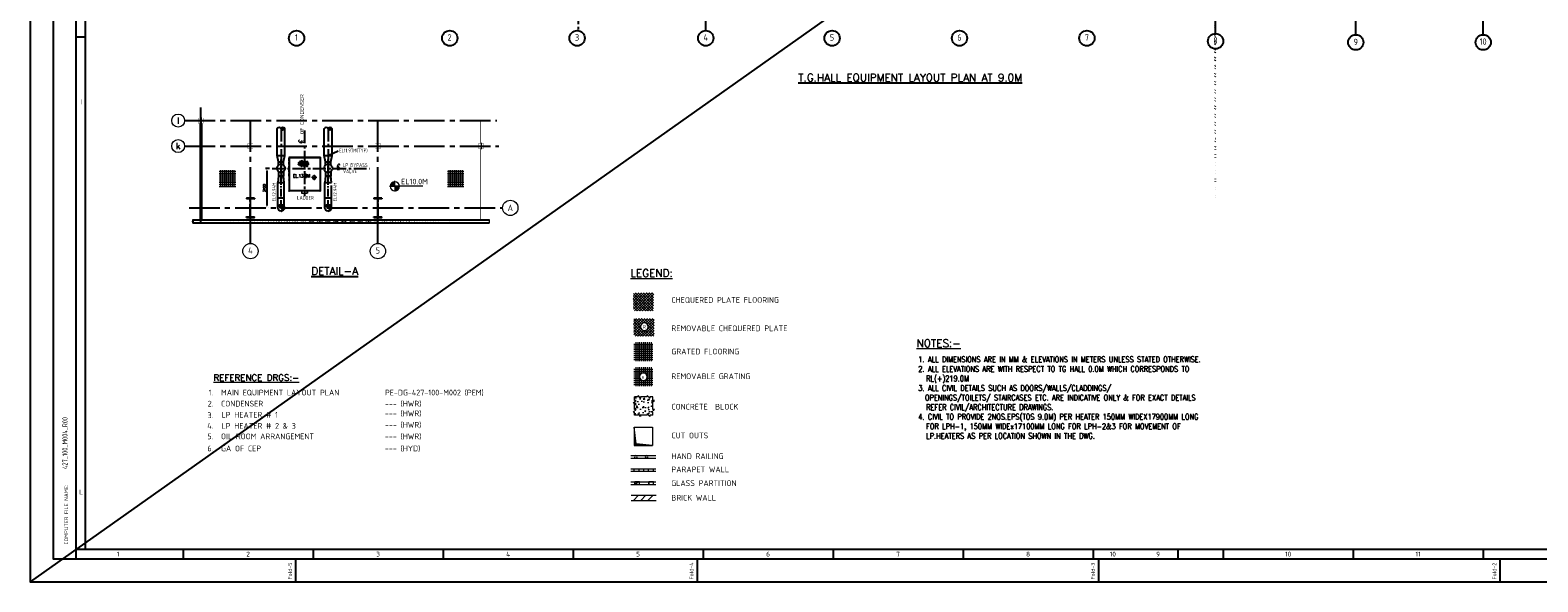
# Model space of a CAD drawing. Extents: x 18893 to 3351893, y -610358 to 406739.
# Tile 1 of 120: x 39024 to 157319, y 54937 to 98213. Entities that reach past the tile are written whole.
import ezdxf
from ezdxf.enums import TextEntityAlignment as Align

# ---------------------------------------------------------------- set-up
doc = ezdxf.new("R2010")
doc.units = 0
doc.header["$LTSCALE"] = 800
doc.header["$MEASUREMENT"] = 0
for name, pattern in [('CENTER', [2, 1.25, -0.25, 0.25, -0.25]), ('CENTER2', [1.125, 0.75, -0.125, 0.125, -0.125]), ('CONTINOUS', [0]), ('HIDDEN', [0.375, 0.25, -0.125]), ('PHANTOM', [2.5, 1.25, -0.25, 0.25, -0.25, 0.25, -0.25])]:
    doc.linetypes.add(name, pattern=pattern)
doc.layers.get('0').update_dxf_attribs({"linetype": 'CONTINUOUS'})
for name, color, linetype in [('0-7-COL', 2, 'CENTER'), ('Aux_col', 7, 'CONTINUOUS'), ('BLDG', 2, 'CONTINUOUS'), ('CEN', 2, 'CENTER'), ('CL', 2, 'CENTER2'), ('COL', 1, 'CENTER'), ('FORMAT', 7, 'CONTINUOUS'), ('GRID', 8, 'CENTER'), ('GT_5', 4, 'CONTINUOUS'), ('HATCH', 9, 'CONTINUOUS'), ('PIPE', 1, 'CONTINUOUS'), ('SECT_SYM', 7, 'CONTINUOUS'), ('WALL', 6, 'CONTINUOUS')]:
    doc.layers.add(name, color=color, linetype=linetype)
for name, color, linetype, lineweight in [('DIM', 4, 'CONTINUOUS', 13), ('EQP8', 251, 'HIDDEN', 9), ('M_BASE', 4, 'CONTINUOUS', 15), ('Opening', 30, 'CONTINUOUS', 15), ('T', 3, 'CONTINUOUS', 15), ('TEXT', 3, 'CONTINUOUS', 15)]:
    doc.layers.add(name, color=color, linetype=linetype, lineweight=lineweight)
doc.styles.add('ITALIC', font='italicc')
doc.styles.add('R', font='ROMANC')
doc.styles.add('ROMANC', font='romanc')
doc.styles.add('ROMANS', font='ISO9.shx', dxfattribs={"width": 0.8})
doc.styles.add('S3', font='ROMANS1.SHX', dxfattribs={"width": 0.8})
doc.styles.get("Standard").update_dxf_attribs({"font": 'ISO9'})
doc.dimstyles.new('D100', dxfattribs={"dimscale": 100, "dimtxt": 2, "dimasz": 2, "dimexe": 1, "dimexo": 2, "dimgap": 1, "dimtad": 1, "dimdec": 0, "dimzin": 0, "dimdsep": 46, "dimtxsty": 'S3', "dimcen": 2, "dimdle": 1, "dimclrd": 9, "dimclre": 9, "dimclrt": 2, "dimadec": 0, "dimazin": 0, "dimtfac": 1, "dimtdec": 0, "dimtix": 1, "dimtmove": 2, "dimatfit": 3, "dimfxl": 0, "dimtolj": 1, "dimtzin": 0, "dimarcsym": 0})
pattern_1 = [(45, (46151.93, 5752.2), (-318.198, 318.198), []), (45, (46364.06, 5752.2), (-318.198, 318.198), [])]
pattern_2 = [(45, (46151.93, 5752.2), (-318.198, 318.198), []), (45, (46364.06, 5752.2), (-318.198, 318.198), [])]

# ---------------------------------------------------------------- blocks, each defined once
blk = doc.blocks.new('A$C1C927E47')
at = {"layer": 'COL'}
h = blk.add_hatch(dxfattribs=at)
h.set_pattern_fill('ANSI31', color=256, scale=100, style=0)
h.paths.add_polyline_path([(16, 0), (0, 0), (0, -710), (16, -710)])
h.paths.add_polyline_path([(16, 710), (0, 710), (0, 0), (16, 0)])
h.paths.add_polyline_path([(0, 710), (-16, 710), (-16, 0), (0, 0)])
h.paths.add_polyline_path([(0, 0), (-16, 0), (-16, -710), (0, -710)])
h.paths.add_polyline_path([(-310, -710), (-310, -760), (0, -760), (0, -710)])
h.paths.add_polyline_path([(310, -760), (310, -710), (0, -710), (0, -760)])
h.paths.add_polyline_path([(310, 710), (310, 760), (0, 760), (0, 710)])
h.paths.add_polyline_path([(-310, 760), (-310, 710), (0, 710), (0, 760)])
for p, q in [((310, 760), (-310, 760)), ((-310, 760), (-310, 710)), ((310, 710), (-310, 710)), ((-16, -710), (-16, 710)), ((16, -710), (16, 710)), ((310, 760), (310, 710)), ((-310, -710), (310, -710)), ((-310, -760), (-310, -710)), ((-310, -760), (310, -760)), ((310, -760), (310, -710))]:
    blk.add_line(p, q, dxfattribs=at)
at = {"layer": 'COL', "color": 2}
for p, q in [((44, 0), (-44, 0)), ((0, -792), (0, 792))]:
    blk.add_line(p, q, dxfattribs=at)
blk = doc.blocks.new('*D101')
at = {"layer": 'T', "color": 9, "linetype": 'Continuous', "lineweight": -2}
for p, q in [((57816, 87371), (57500, 87371)), ((57600, 87171), (57600, 84471)), ((57705, 84271), (57700, 84271))]:
    blk.add_line(p, q, dxfattribs=at)
at = {"layer": 'T', "color": 9, "linetype": 'Continuous'}
for points in [[(57567, 87171), (57634, 87171), (57600, 87371)], [(57567, 84471), (57634, 84471), (57600, 84271)]]:
    blk.add_solid(points, dxfattribs=at)
at = {"layer": 'T', "color": 2, "linetype": 'Continuous', "insert": (57400, 85821), "char_height": 200, "attachment_point": 5, "rotation": 90, "style": 'S3'}
blk.add_mtext('\\A1;3100', dxfattribs=at)
blk = doc.blocks.new('DIAHATCH')
h = blk.add_hatch()
h.set_pattern_fill('ANSI31', color=9, scale=0.4, angle=180, style=0)
h.set_pattern_definition([(225, (-22774.755, -47888.751615), (0.03535533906, -0.03535533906), [])])
h.paths.add_polyline_path([(0, 0.5), (0, 0, -1), (0, -0.5, 0.414214), (0.5, 0, 0.414214)])
h.paths.add_polyline_path([(0, 0.5, 1), (0, 0)])
blk.add_circle((0, 0), 0.5)
for centre, start, end in [((0, 0.25), 90, 270), ((0, -0.25), 270, 90)]:
    blk.add_arc(centre, 0.25, start, end)
blk = doc.blocks.new('A$C46F14D0A')
for p, q in [((-250, 0), (250, 0)), ((0, 250), (0, -250))]:
    blk.add_line(p, q)
at = {"const_width": 20, "flags": 128}
blk.add_lwpolyline([(-200, -200), (200, -200), (200, 200), (-200, 200)], close=True, dxfattribs=at)
blk = doc.blocks.new('A$C5C0C65E7')
for p, q in [((-125, 0), (125, 0)), ((0, 125), (0, -125))]:
    blk.add_line(p, q)
at = {"const_width": 10, "flags": 128}
blk.add_lwpolyline([(-100, -100), (100, -100), (100, 100), (-100, 100)], close=True, dxfattribs=at)
blk = doc.blocks.new('RBAR')
at = {"color": 0, "linetype": 'ByBlock'}
for p, q in [((-0.6, 0.1), (0.6, 0.1)), ((-0.5, 0.3), (0.5, 0.3)), ((-0.4, 0.5), (0.4, 0.5)), ((-0.6, -0.1), (0.6, -0.1)), ((-0.5, -0.3), (0.5, -0.3)), ((-0.4, -0.5), (0.4, -0.5))]:
    blk.add_line(p, q, dxfattribs=at)
blk.add_circle((0, 0), 0.625, dxfattribs=at)
blk = doc.blocks.new('LEV01')
at = {"color": 0, "linetype": 'ByBlock'}
for p, q in [((-2, 0), (2, 0)), ((0, 2), (0, -2))]:
    blk.add_line(p, q, dxfattribs=at)
at = {"color": 0, "linetype": 'ByBlock', "const_width": 1.5}
for points in [[(0, 0.75, 0.4142136), (-0.75, 0, 1)], [(0, -0.75, 0.4142136), (0.75, 0, 1)]]:
    blk.add_lwpolyline(points, format="xyb", dxfattribs=at)
at = {"color": 0, "linetype": 'ByBlock'}
blk.add_circle((0, 0), 1.5, dxfattribs=at)
at = {"layer": 'SECT_SYM', "color": 0, "style": 'S3', "width": 0.8}
blk.add_attdef('LEV_PL', (2.5, 0), '', height=2.5, dxfattribs=at)
blk = doc.blocks.new('CHQD')
at = {"color": 0}
for p, q in [((-7.9, -0.1), (0.4, 4.7)), ((-7.4, -2.4), (4.7, 4.6)), ((-7.3, 2.1), (4, -4.4)), ((-6.3, 3.4), (-4.6, 4.4)), ((-5.9, -4.1), (6.9, 3.3)), ((-5.8, 3.8), (6.5, -3.3)), ((-2.7, 4.7), (8.9, -2.1)), ((-2.4, -4.7), (8.3, 1.5)), ((1.6, 4.8), (8.7, 0.7)), ((-7.9, -0.1), (-0.2, -4.6)), ((-6.7, -3.4), (-4.4, -4.8)), ((2.5, -4.5), (9, -0.7))]:
    blk.add_line(p, q, dxfattribs=at)
blk = doc.blocks.new('PIPECUT')
h = blk.add_hatch()
h.set_pattern_fill('ANSI31', color=9, scale=0.2, angle=180, style=0)
h.set_pattern_definition([(225, (-34534.742475, -48482.33709), (0.01767766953, -0.01767766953), [])])
h.paths.add_polyline_path([(0, 0, -0.552818), (0.43, 0, -0.552129), (0, 0, 0.585634), (0.5, 0, 0.553556)])
for centre, radius, start, end in [((-0.25, -0.16), 0.295, 32.0662, 147.9338), ((0.25, -0.16), 0.295, 32.0661, 147.9339), ((0.22, -0.14), 0.255, 32.1308, 147.8692), ((0.22, 0.14), 0.255, 212.1912, 327.8088), ((0.25, 0.14), 0.287, 209.2906, 330.7094)]:
    blk.add_arc(centre, radius, start, end)
blk = doc.blocks.new('*X33')
at = {"color": 0}
for p, q in [((36080, 29200), (36330, 29200)), ((36081, 29225), (36330, 29225)), ((36085, 29250), (36330, 29250)), ((36092, 29275), (36330, 29275)), ((36102, 29300), (36330, 29300)), ((36115, 29325), (36330, 29325)), ((36132, 29350), (36330, 29350)), ((36154, 29375), (36330, 29375)), ((36183, 29400), (36330, 29400)), ((36226, 29425), (36330, 29425))]:
    blk.add_line(p, q, dxfattribs=at)
blk = doc.blocks.new('LL')
for p, q in [((-1136, 0), (-711, 0)), ((-711, 0), (-711, 423)), ((1493, 0), (-711, 0)), ((-711, 0), (-711, -418))]:
    blk.add_line(p, q)
for start, end in [(90, 180), (180, 270), (0, 90), (270, 0)]:
    blk.add_arc((-711, 0), 360, start, end)
at = {"xscale": 1.440000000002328, "yscale": 1.440000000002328, "zscale": 1.440000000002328}
blk.add_blockref('*X33', (-53026, -42044), dxfattribs=at)
at = {"xscale": 1.440000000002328, "yscale": 1.440000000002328, "zscale": 1.440000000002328, "rotation": 180}
blk.add_blockref('*X33', (51604, 42044), dxfattribs=at)
blk = doc.blocks.new('A$C731D3036')
for p, q in [((-2590.2, 26.7), (-2590.2, 1843.2)), ((-2579.1, 37.8), (-2579.1, 1816.5)), ((-2590.2, 633.7), (-2579.1, 633.7)), ((-2590.2, 37.8), (-251.2, 37.8)), ((-2465.7, 37.8), (-2465.7, 26.7)), ((-2314.5, 37.8), (-2314.5, 26.7)), ((-2163.3, 37.8), (-2163.3, 26.7)), ((-2012.2, 37.8), (-2012.2, 26.7)), ((-1861, 37.8), (-1861, 26.7)), ((-1709.8, 37.8), (-1709.8, 26.7)), ((-1558.6, 37.8), (-1558.6, 26.7)), ((-1407.4, 37.8), (-1407.4, 26.7)), ((-1308.9, 37.8), (-1308.9, 26.7)), ((-1256.2, 37.8), (-1256.2, 26.7)), ((-1105, 37.8), (-1105, 26.7)), ((-953.8, 37.8), (-953.8, 26.7)), ((-2334.5, 0), (-2334.5, 26.7)), ((-1867.6, 0), (-1867.6, 26.7)), ((-1400.7, 0), (-1400.7, 26.7)), ((-933.8, 0), (-933.8, 26.7))]:
    blk.add_line(p, q)
for points in [[(0, 1869.9), (-2643.6, 1869.9), (-2643.6, 0), (0, 0)], [(-26.7, 1843.2), (-2616.9, 1843.2), (-2616.9, 26.7), (-26.7, 26.7)]]:
    blk.add_lwpolyline(points, close=True)
for s, p in [('I', (-2584.3, 558.1)), ('L', (-2584.3, 104.5)), ('1', (-2541.3, 32.2)), ('2', (-2390.1, 32.2)), ('3', (-2238.9, 32.2)), ('4', (-2087.7, 32.2)), ('5', (-1936.6, 32.2)), ('6', (-1785.4, 32.2)), ('7', (-1634.2, 32.2)), ('8', (-1483, 32.2)), ('10', (-1384.5, 32.2)), ('9', (-1331.8, 32.2)), ('10', (-1180.6, 32.2)), ('11', (-1029.4, 32.2))]:
    blk.add_text(s, height=5.56).set_placement(p, align=Align.MIDDLE)
for s, height, p in [('COMPUTER FILE NAME:', 4.447, (-2599.4, 43.3)), ('Fold-5', 4.45, (-2339.2, 2.7)), ('Fold-4', 4.45, (-1872.3, 2.7)), ('Fold-3', 4.45, (-1405.4, 2.7)), ('Fold-2', 4.45, (-938.5, 2.7))]:
    blk.add_text(s, height=height, rotation=90).set_placement(p)

msp = doc.modelspace()

# ---------------------------------------------------------------- hatches: boundary and pattern name
at = {"layer": 'HATCH'}
h = msp.add_hatch(dxfattribs=at)
h.set_pattern_fill('ANSI32', color=256, scale=1200, style=0)
h.set_pattern_definition(pattern_1)
edge = h.paths.add_edge_path()
edge.add_line((131916.71, 108973.93), (131916.71, 112573.93))
edge.add_line((132031.71, 84763.85), (132031.71, 155069.09))
edge.add_line((132146.71, 108973.93), (132146.71, 112573.93))
h = msp.add_hatch(dxfattribs=at)
h.set_pattern_fill('ANSI32', color=256, scale=1200, style=0)
h.set_pattern_definition(pattern_1)
edge = h.paths.add_edge_path()
edge.add_line((131916.71, 112973.93), (131916.71, 118072.81))
edge.add_line((132031.71, 84763.85), (132031.71, 155069.09))
edge.add_line((132146.71, 112973.93), (132146.71, 118072.81))
h = msp.add_hatch(dxfattribs=at)
h.set_pattern_fill('ANSI32', color=256, scale=1200, style=0)
h.set_pattern_definition(pattern_2)
edge = h.paths.add_edge_path()
edge.add_line((131916.71, 113073.93), (131916.71, 117973.93))
edge.add_line((132031.71, 97941.66), (132031.71, 105455.42))
edge.add_line((132146.71, 113073.93), (132146.71, 117973.93))
h = msp.add_hatch(dxfattribs=at)
h.set_pattern_fill('ANSI32', color=256, scale=1200, style=0)
h.set_pattern_definition(pattern_2)
edge = h.paths.add_edge_path()
edge.add_line((131916.71, 109073.93), (131916.71, 111073.93))
edge.add_line((132031.71, 97941.66), (132031.71, 105455.42))
edge.add_line((132146.71, 109073.93), (132146.71, 111073.93))
h = msp.add_hatch(dxfattribs=at)
h.set_pattern_fill('ANSI32', color=256, scale=1200, style=0)
h.set_pattern_definition([(45, (-102022.8, 45555.87), (-318.198, 318.198), []), (45, (-101810.65, 45555.87), (-318.198, 318.198), [])])
edge = h.paths.add_edge_path()
edge.add_line((51791.33, 83101.04), (75043.23, 83101.04))
edge.add_line((51791.33, 83331.04), (75043.23, 83331.04))
at = {"layer": 'Opening'}
h = msp.add_hatch(dxfattribs=at)
h.set_pattern_fill('ANSI37', color=5, scale=1200, angle=45, style=0)
h.set_pattern_definition([(90, (-7212.48, -9893.65), (-150, 3e-14), []), (180, (-7212.48, -9893.65), (-3e-14, -150), [])])
h.paths.add_polyline_path([(55152.71, 87226.02), (53856.28, 87226.02), (53856.28, 85893.15), (55152.71, 85893.15)])
h = msp.add_hatch(dxfattribs=at)
h.set_pattern_fill('ANSI37', color=5, scale=1200, angle=45, style=0)
h.set_pattern_definition([(90, (10687.63, -9893.65), (-150, 3e-14), []), (180, (10687.63, -9893.65), (-3e-14, -150), [])])
h.paths.add_polyline_path([(73052.83, 87226.02), (71756.4, 87226.02), (71756.4, 85893.15), (73052.83, 85893.15)])
at = {"layer": 'TEXT'}
h = msp.add_hatch(dxfattribs=at)
h.set_pattern_fill('AR-CONC', color=256, scale=125, style=0)
h.set_pattern_definition([(50, (-543844.96, -238795.7), (896.5752, -78.4402), [93.75, -1031.25]), (355, (-543845, -238795.7), (-173.4392, 940.2402), [75, -825]), (100.4514, (-543770.2, -238802.2), (723.1367, 861.7994), [79.6752, -876.4276]), (46.1842, (-543845, -238545.7), (1334.0513, -206.8988), [140.625, -1546.875]), (96.6356, (-543733.8, -238562.9), (1168.3284, 1217.6473), [119.5129, -1314.6412]), (351.1842, (-543845, -238545.7), (1168.3274, 1217.6483), [112.5, -1237.5]), (21, (-543719.96, -238608.2), (746.1338, -503.2736), [93.75, -1031.25]), (326, (-543720, -238608.2), (304.1442, 906.4376), [75, -825]), (71.4514, (-543657.8, -238650.1), (1050.2783, 403.1631), [79.6752, -876.4276]), (37.5, (-543844.96, -238795.68), (15.19982, 416.11732), [0, -815, 0, -837.5, 0, -828.125]), (7.5, (-543844.96, -238795.68), (328.83692, 493.01464), [0, -477.5, 0, -796.25, 0, -315.625]), (327.5, (-544123.7, -238795.68), (667.27805, -28.19359), [0, -312.5, 0, -975, 0, -1293.75]), (317.5, (-544248.7, -238795.7), (728.9827, 125.13123), [0, -406.25, 0, -647.5, 0, -918.75])])
h.paths.add_polyline_path([(87160.54, 68020.43), (86921.66, 68020.43), (86921.66, 67905.76), (86730.55, 68135.09), (86730.55, 68020.43), (86445.19, 68020.43), (86445.19, 68259.31), (86330.53, 68259.31), (86559.86, 68450.42), (86445.19, 68450.42), (86445.19, 68735.78), (86445.19, 68974.67), (86330.53, 68974.67), (86559.86, 69165.77), (86445.19, 69165.77), (86445.19, 69451.13), (86730.55, 69451.13), (86730.55, 69565.8), (86921.66, 69336.47), (86921.66, 69451.13), (87160.54, 69451.13), (87445.9, 69451.13), (87445.9, 69565.8), (87637.01, 69336.47), (87637.01, 69451.13), (87885.19, 69451.13), (87885.19, 69165.77), (87999.86, 69165.77), (87770.53, 68974.67), (87885.19, 68974.67), (87885.19, 68735.78), (87885.19, 68450.42), (87999.86, 68450.42), (87770.53, 68259.31), (87885.19, 68259.31), (87885.19, 68020.43), (87637.01, 68020.43), (87637.01, 67905.76), (87445.9, 68135.09), (87445.9, 68020.43)])

# ---------------------------------------------------------------- linework, layer by layer
at = {"layer": '0-7-COL', "linetype": 'Continuous'}
for centre in [(59926.22, 97581.66), (71941.69, 97581.86), (81941.69, 97581.86), (92031.71, 97581.86), (101941.69, 97581.66), (111941.69, 97581.73), (121941.69, 97581.73), (132031.71, 97341.66), (143035.24, 97257.46), (153029.24, 97257.46)]:
    msp.add_circle(centre, 600, dxfattribs=at)
at = {"layer": 'CEN'}
for p, q in [((58708.65, 90486.07), (58708.65, 86538.29)), ((62408.65, 90486.07), (62408.65, 86538.29)), ((62408.65, 88263.56), (62408.65, 86538.29))]:
    msp.add_line(p, q, dxfattribs=at)
at = {"layer": 'CEN', "linetype": 'CENTER'}
for p, q in [((60558.65, 90341.69), (60558.65, 85198.45)), ((58016.28, 87371.04), (65654.97, 87371.04))]:
    msp.add_line(p, q, dxfattribs=at)
at = {"layer": 'CL'}
for p, q in [((58708.65, 84271.04), (58708.65, 88061.46)), ((62408.65, 84271.04), (62408.65, 88061.46))]:
    msp.add_line(p, q, dxfattribs=at)
at = {"layer": 'DIM', "color": 1}
msp.add_line((60370.65, 85434.12), (60746.64, 85434.3), dxfattribs=at)
for points in [[(60370.65, 85571.04), (60320.65, 85571.04), (60320.65, 85421.04), (60370.65, 85421.04)], [(60746.64, 85571.04), (60796.64, 85571.04), (60796.64, 85421.04), (60746.64, 85421.04)]]:
    msp.add_lwpolyline(points, close=True, dxfattribs=at)
at = {"layer": 'DIM', "flags": 128}
msp.add_lwpolyline([(75043.23, 83358.29), (75043.23, 83239.61), (75071.71, 83239.61), (75014.75, 83192.14), (75043.23, 83192.14), (75043.23, 83073.46)], dxfattribs=at)
at = {"layer": 'DIM'}
for centre, radius in [((50636.69, 91121.04), 508.61), ((50636.69, 89121.04), 508.61), ((56311.44, 80877.65), 600), ((66311.44, 80877.65), 600)]:
    msp.add_circle(centre, radius, dxfattribs=at)
at = {"layer": 'EQP8'}
for p, q in [((59308.65, 86771.04), (59308.65, 88221.04)), ((59370.94, 86771.04), (59370.94, 88221.04)), ((61808.65, 86771.04), (61808.65, 88221.04))]:
    msp.add_line(p, q, dxfattribs=at)
at = {"layer": 'GRID', "linetype": 'CENTER2', "ltscale": 4}
for p, q in [((132031.71, 97857.44), (132031.71, 170872.9)), ((143031.71, 97857.44), (143031.71, 170872.9)), ((153031.71, 97857.44), (153031.71, 170872.9)), ((51145.3, 91121.04), (75627.36, 91121.04)), ((52408.65, 83038.96), (52408.65, 92137.92)), ((56308.65, 81477.59), (56308.65, 91121.04)), ((66308.65, 81477.59), (66308.65, 91121.04)), ((51145.3, 89121.04), (75791, 89121.04)), ((51503.76, 84271.04), (76097.1, 84271.04))]:
    msp.add_line(p, q, dxfattribs=at)
at = {"layer": 'GRID'}
for p, q in [((132031.71, 98060.72), (132031.71, 165072.4)), ((92031.71, 98181.86), (92031.71, 142862.8)), ((82031.71, 141273.93), (82031.71, 98175.07))]:
    msp.add_line(p, q, dxfattribs=at)
at = {"layer": 'GT_5'}
msp.add_line((217374.11, 181087.17), (39024.11, 54937.17), dxfattribs=at)
at = {"layer": 'M_BASE'}
for p, q in [((61808.65, 88246.04), (59308.65, 88246.04)), ((59308.65, 88246.04), (59308.65, 85571.04)), ((61808.65, 88174.2), (59308.65, 88174.2)), ((59370.94, 88246.04), (59370.94, 85571.04)), ((61746.36, 88246.04), (61746.36, 85571.04)), ((61808.65, 88246.04), (61808.65, 85571.04)), ((61808.65, 85642.88), (59308.65, 85642.88)), ((61808.65, 85571.04), (59308.65, 85571.04))]:
    msp.add_line(p, q, dxfattribs=at)
at = {"layer": 'PIPE'}
for p, q in [((58403.65, 88371.04), (58403.65, 90487.19)), ((59013.65, 88371.04), (59013.65, 90487.19)), ((62103.65, 88371.04), (62103.65, 90487.19)), ((62713.65, 88371.04), (62713.65, 90487.19)), ((58508.65, 87871.04), (58908.65, 87871.04)), ((58508.65, 87627.21), (58508.65, 87871.04)), ((58908.65, 87627.21), (58908.65, 87871.04)), ((62208.65, 87871.04), (62608.65, 87871.04)), ((62208.65, 87627.21), (62208.65, 87871.04)), ((62608.65, 87627.21), (62608.65, 87871.04)), ((58508.65, 86771.04), (58454.65, 86263.04)), ((58508.65, 87114.87), (58508.65, 86771.04)), ((58908.65, 86771.04), (58508.65, 86771.04)), ((58908.65, 87114.87), (58908.65, 86771.04)), ((58962.65, 86263.04), (58908.65, 86771.04)), ((62208.65, 86771.04), (62154.65, 86263.04)), ((62208.65, 87114.87), (62208.65, 86771.04)), ((62608.65, 86771.04), (62208.65, 86771.04)), ((62608.65, 87114.87), (62608.65, 86771.04)), ((62662.65, 86263.04), (62608.65, 86771.04)), ((58454.65, 86263.04), (58962.65, 86263.04)), ((62154.65, 86263.04), (62662.65, 86263.04))]:
    msp.add_line(p, q, dxfattribs=at)
at = {"layer": 'PIPE', "linetype": 'PHANTOM'}
for p, q in [((58403.65, 88371.04), (59013.65, 88371.04)), ((58508.65, 87871.04), (58403.65, 88371.04)), ((58908.65, 87871.04), (59013.65, 88371.04)), ((62103.65, 88371.04), (62713.65, 88371.04)), ((62208.65, 87871.04), (62103.65, 88371.04)), ((62608.65, 87871.04), (62713.65, 88371.04))]:
    msp.add_line(p, q, dxfattribs=at)
at = {"layer": 'PIPE', "linetype": 'Continuous'}
for p, q in [((58454.65, 84271.04), (58454.65, 86263.04)), ((58962.65, 84271.04), (58962.65, 86263.04)), ((62154.65, 84271.04), (62154.65, 86263.04)), ((62662.65, 84271.04), (62662.65, 86029.04)), ((62662.65, 84271.04), (62662.65, 85259.69)), ((58962.65, 85033.04), (58454.65, 85033.04)), ((62154.65, 84271.04), (62154.65, 85033.04)), ((62662.65, 85033.04), (62154.65, 85033.04))]:
    msp.add_line(p, q, dxfattribs=at)
at = {"layer": 'PIPE'}
for centre in [(58708.65, 87371.04), (62408.65, 87371.04)]:
    msp.add_circle(centre, 325, dxfattribs=at)
at = {"layer": 'TEXT', "flags": 128}
for points in [[(86332.78, 77149.6), (86778.28, 77596)], [(86332.78, 77149.6), (87292.78, 76200.25)], [(86350.78, 77379.85), (86566.78, 77596)], [(86350.78, 76955.5), (86991.28, 77596)], [(86350.78, 76743.4), (87202.78, 77596)], [(86350.78, 76531.3), (87415.78, 77596)], [(86350.78, 76319.2), (87627.28, 77596)], [(86350.78, 77555.65), (87706.78, 76200.25)], [(86350.78, 77343.55), (87499.78, 76195)], [(86350.78, 76919.2), (87079.78, 76200.25)], [(86443.78, 76200.25), (87838.78, 77596)], [(86521.78, 77596), (87918.28, 76200.25)], [(86655.28, 76200.25), (87939.28, 77483.35)], [(86734.78, 77596), (87939.28, 76391.5)], [(86862.28, 76195), (87939.28, 77271.25)], [(86946.28, 77596), (87939.28, 76603.6)], [(87079.78, 76200.25), (87939.28, 77059.15)], [(87129.28, 76898.05), (87141.28, 76910.05), (87153.28, 76898.05), (87141.28, 76886.05), (87129.28, 76898.05)], [(87129.28, 76898.05), (87141.28, 76910.05), (87153.28, 76898.05), (87141.28, 76886.05), (87129.28, 76898.05)], [(87159.28, 77596), (87939.28, 76815.7)], [(87370.78, 77596), (87939.28, 77027.8)], [(87582.28, 77596), (87939.28, 77240.05)], [(87795.28, 77596), (87939.28, 77452.15)], [(86350.78, 76707.1), (86862.28, 76195)], [(86350.78, 76495), (86655.28, 76200.25)], [(87292.78, 76200.25), (87939.28, 76846.9)], [(87499.78, 76195), (87939.28, 76634.8)], [(87706.78, 76200.25), (87939.28, 76422.7)], [(86369.78, 75155.82), (86815.28, 75602.22)], [(86369.78, 75155.82), (87319.28, 74206.47)], [(86387.78, 75386.07), (86603.78, 75602.22)], [(86387.78, 74961.87), (87028.28, 75602.22)], [(86387.78, 74749.62), (87239.78, 75602.22)], [(86387.78, 74537.52), (87452.78, 75602.22)], [(86387.78, 75561.87), (86927.78, 75021.27)], [(86387.78, 75349.77), (87536.78, 74201.22)], [(86387.78, 74925.57), (87106.28, 74206.47)], [(86387.78, 74325.42), (86927.78, 74866.02)], [(86387.78, 74713.32), (86899.28, 74201.22)], [(86474.78, 75261.87), (87536.78, 74201.22)], [(86480.78, 74206.47), (87005.78, 74731.47)], [(86558.78, 75602.22), (87005.78, 75155.82)], [(86692.28, 74206.47), (87140.78, 74653.92)], [(86771.78, 75602.22), (87140.78, 75233.37)], [(86899.28, 74201.22), (87976.28, 75277.47)], [(86983.28, 75602.22), (87976.28, 74609.82)], [(87106.28, 74206.47), (87976.28, 75065.37)], [(87196.28, 75602.22), (87976.28, 74821.92)], [(87295.28, 75233.37), (87664.28, 75602.22)], [(87295.28, 74653.92), (87743.78, 74206.47)], [(87319.28, 74206.47), (87976.28, 74853.12)], [(87407.78, 75602.22), (87976.28, 75034.17)], [(87430.28, 75155.82), (87877.28, 75602.22)], [(87430.28, 74731.47), (87955.28, 74206.47)], [(87508.28, 75021.27), (87976.28, 75489.57)], [(87508.28, 74866.02), (87976.28, 74397.72)], [(87536.78, 74201.22), (87976.28, 74641.02)], [(87620.78, 75602.22), (87976.28, 75246.27)], [(87832.28, 75602.22), (87976.28, 75458.37)], [(86387.78, 74501.22), (86692.28, 74206.47)], [(86391.28, 73590.66), (87891.28, 73590.66)], [(86391.28, 73440.66), (87891.28, 73440.66)], [(86541.28, 73740.66), (86541.28, 72240.66)], [(86691.28, 73740.66), (86691.28, 72240.66)], [(86841.28, 73740.66), (86841.28, 72240.66)], [(86841.28, 73740.66), (86841.28, 72240.66)], [(86991.28, 73740.66), (86991.28, 72240.66)], [(87141.28, 73740.66), (87141.28, 72240.66)], [(87141.28, 73740.66), (87141.28, 72240.66)], [(87291.28, 73740.66), (87291.28, 72240.66)], [(87291.28, 73740.66), (87291.28, 72240.66)], [(87441.28, 73740.66), (87441.28, 72240.66)], [(87591.28, 73740.66), (87591.28, 72240.66)], [(87741.28, 73740.66), (87741.28, 72240.66)], [(87743.78, 74206.47), (87976.28, 74428.92)], [(86391.28, 73290.66), (87891.28, 73290.66)], [(86391.28, 73161.06), (87891.28, 73161.06)], [(86391.28, 73000.86), (87891.28, 73000.86)], [(86391.28, 72850.86), (87891.28, 72850.86)], [(86391.28, 72690.66), (87891.28, 72690.66)], [(86391.28, 72540.66), (87891.28, 72540.66)], [(86391.28, 72390.66), (87891.28, 72390.66)], [(86391.28, 71625.47), (87891.28, 71625.47)], [(86391.28, 71475.47), (87891.28, 71475.47)], [(86391.28, 71325.47), (87891.28, 71325.47)], [(86391.28, 71175.47), (86881.78, 71175.47)], [(86391.28, 71025.47), (86841.28, 71025.47)], [(86541.28, 71775.47), (86541.28, 70275.47)], [(86691.28, 71775.47), (86691.28, 70275.47)], [(86841.28, 71775.47), (86841.28, 70275.47)], [(86841.28, 71775.47), (86841.28, 70275.47)], [(86991.28, 71775.47), (86991.28, 71285.27)], [(87141.28, 71775.47), (87141.28, 71325.47)], [(87291.28, 71775.47), (87291.28, 71285.27)], [(87400.78, 71175.47), (87891.28, 71175.47)], [(87441.28, 71775.47), (87441.28, 70275.47)], [(87441.28, 71025.47), (87891.28, 71025.47)], [(87591.28, 71775.47), (87591.28, 70275.47)], [(87741.28, 71775.47), (87741.28, 70275.47)], [(86391.28, 70875.47), (86881.78, 70875.47)], [(86391.28, 70725.47), (87891.28, 70725.47)], [(86391.28, 70575.47), (87891.28, 70575.47)], [(86391.28, 70425.47), (87891.28, 70425.47)], [(86991.28, 70765.67), (86991.28, 70275.47)], [(87141.28, 70725.47), (87141.28, 70275.47)], [(87291.28, 70765.67), (87291.28, 70275.47)], [(87400.78, 70875.47), (87891.28, 70875.47)], [(86445.19, 68735.78), (86445.19, 68974.67), (86330.53, 68974.67), (86559.86, 69165.77), (86445.19, 69165.77), (86445.19, 69451.13)], [(86445.19, 68020.43), (86445.19, 68259.31), (86330.53, 68259.31), (86559.86, 68450.42), (86445.19, 68450.42), (86445.19, 68735.78)], [(87160.54, 69451.13), (86921.66, 69451.13), (86921.66, 69336.47), (86730.55, 69565.8), (86730.55, 69451.13), (86445.19, 69451.13)], [(87885.19, 69451.13), (87637.01, 69451.13), (87637.01, 69336.47), (87445.9, 69565.8), (87445.9, 69451.13), (87160.54, 69451.13)], [(87885.19, 68735.78), (87885.19, 68974.67), (87770.53, 68974.67), (87999.86, 69165.77), (87885.19, 69165.77), (87885.19, 69451.13)], [(87885.19, 68020.43), (87885.19, 68259.31), (87770.53, 68259.31), (87999.86, 68450.42), (87885.19, 68450.42), (87885.19, 68735.78)], [(87160.54, 68020.43), (86921.66, 68020.43), (86921.66, 67905.76), (86730.55, 68135.09), (86730.55, 68020.43), (86445.19, 68020.43)], [(87885.19, 68020.43), (87637.01, 68020.43), (87637.01, 67905.76), (87445.9, 68135.09), (87445.9, 68020.43), (87160.54, 68020.43)], [(86421.28, 67073.46), (86421.28, 65633.46)], [(86575.78, 65763.21), (86421.28, 67073.46)], [(86421.28, 67073.46), (87861.28, 67073.46)], [(86421.28, 66686.01), (86461.78, 66726.81)], [(86421.28, 66633.06), (86467.78, 66679.41)], [(86421.28, 66579.96), (86473.78, 66632.01)], [(86421.28, 66527.01), (86478.28, 66584.46)], [(86421.28, 66473.91), (86484.28, 66537.06)], [(86421.28, 66420.96), (86490.28, 66489.66)], [(86421.28, 66367.86), (86496.28, 66442.11)], [(86421.28, 66314.76), (86500.78, 66394.71)], [(86421.28, 66261.81), (86506.78, 66347.31)], [(86421.28, 66208.71), (86512.78, 66299.76)], [(86421.28, 66155.76), (86517.28, 66252.36)], [(87861.28, 67073.46), (87861.28, 65633.46)], [(86421.28, 66102.66), (86523.28, 66204.96)], [(86421.28, 66049.71), (86529.28, 66157.41)], [(86421.28, 65996.61), (86535.28, 66110.01)], [(86421.28, 65943.66), (86539.78, 66062.61)], [(86421.28, 65890.56), (86545.78, 66015.06)], [(86421.28, 65837.46), (86551.78, 65967.66)], [(86421.28, 65784.51), (86557.78, 65920.26)], [(86421.28, 65731.41), (86562.28, 65872.71)], [(86421.28, 65678.46), (86568.28, 65825.31)], [(86421.28, 65633.46), (86575.78, 65763.21)], [(86421.28, 65633.46), (87861.28, 65633.46)], [(86482.78, 65633.46), (86608.78, 65759.76)], [(86535.28, 65633.46), (86656.78, 65754.96)], [(87861.28, 65633.46), (86575.78, 65763.21)], [(86587.78, 65633.46), (86704.78, 65750.01)], [(86641.78, 65633.46), (86752.78, 65745.21)], [(86694.28, 65633.46), (86800.78, 65740.41)], [(86748.28, 65633.46), (86850.28, 65735.46)], [(86800.78, 65633.46), (86898.28, 65730.66)], [(86853.28, 65633.46), (86946.28, 65725.86)], [(86907.28, 65633.46), (86994.28, 65720.91)], [(86959.78, 65633.46), (87042.28, 65716.11)], [(87012.28, 65633.46), (87090.28, 65711.16)], [(87066.28, 65633.46), (87138.28, 65706.36)], [(87118.78, 65633.46), (87186.28, 65701.41)], [(87171.28, 65633.46), (87234.28, 65696.61)], [(87225.28, 65633.46), (87283.78, 65691.81)], [(87277.78, 65633.46), (87331.78, 65686.86)], [(87330.28, 65633.46), (87379.78, 65682.06)], [(87384.28, 65633.46), (87427.78, 65677.26)], [(87436.78, 65633.46), (87475.78, 65672.31)], [(87489.28, 65633.46), (87523.78, 65667.51)], [(86159.28, 64849.13), (88123.28, 64849.13)], [(86159.28, 64649.13), (88123.28, 64649.13)], [(86159.28, 63809.29), (88123.28, 63809.29)], [(86159.28, 63609.29), (88123.28, 63609.29)], [(86159.28, 62769.45), (88121.28, 62769.45)], [(86411.28, 63609.29), (86411.28, 63809.29)], [(86465.28, 62572.25), (86465.28, 62772.25)], [(86469.28, 62569.25), (86839.28, 62569.25), (86839.28, 62769.25), (86469.28, 62769.25), (86469.28, 62569.25)], [(86469.28, 62602.65), (86757.28, 62769.25)], [(86781.28, 63809.29), (86781.28, 63609.29)], [(86835.28, 62572.25), (86835.28, 62772.25)], [(87153.28, 63809.29), (87153.28, 63609.29)], [(87523.28, 63809.29), (87523.28, 63609.29)], [(87567.28, 62568.05), (87567.28, 62768.05)], [(87569.28, 62569.25), (87939.28, 62569.25), (87939.28, 62769.25), (87569.28, 62769.25), (87569.28, 62569.25)], [(87895.28, 63809.29), (87895.28, 63609.29)], [(87937.28, 62568.05), (87937.28, 62768.05)], [(86159.28, 62569.45), (88121.28, 62569.45)], [(86171.28, 61729.61), (88133.28, 61729.61)], [(86366.93, 61329.61), (86766.93, 61729.61)], [(86932.63, 61329.61), (87332.63, 61729.61)], [(87498.33, 61329.61), (87898.33, 61729.61)], [(86171.28, 61329.61), (88133.28, 61329.61)]]:
    msp.add_lwpolyline(points, dxfattribs=at)
for points in [[(87105.28, 76898.05, -1), (87177.28, 76898.05, -1), (87105.28, 76898.05)], [(87105.28, 76898.05, -1), (87177.28, 76898.05, -1), (87105.28, 76898.05)], [(87517.28, 74943.57, 1), (86917.28, 74943.57, 1), (87517.28, 74943.57)], [(87441.28, 71025.47, 1), (86841.28, 71025.47, 1), (87441.28, 71025.47)], [(86651.28, 64744.53, 1), (86451.28, 64744.53, 1), (86651.28, 64744.53)], [(87491.28, 64744.53, 1), (87291.28, 64744.53, 1), (87491.28, 64744.53)]]:
    msp.add_lwpolyline(points, format="xyb", dxfattribs=at)
at = {"layer": 'TEXT'}
msp.add_circle((76697.1, 84271.04), 600, dxfattribs=at)
at = {"layer": 'WALL'}
for p, q in [((52358.65, 90871.04), (52358.65, 83331.04)), ((52458.65, 90871.04), (52458.65, 83331.04)), ((51791.33, 83331.04), (75043.23, 83331.04)), ((51791.33, 83101.04), (75043.23, 83101.04))]:
    msp.add_line(p, q, dxfattribs=at)
at = {"layer": 'WALL', "const_width": 50, "flags": 128}
for points in [[(74373.65, 89321.04), (74373.65, 91121.04)], [(74373.65, 88921.04), (74373.65, 83331.04)]]:
    msp.add_lwpolyline(points, dxfattribs=at)
at = {"layer": 'WALL', "flags": 128}
msp.add_lwpolyline([(51791.33, 83358.29), (51791.33, 83239.61), (51819.81, 83239.61), (51762.84, 83192.14), (51791.33, 83192.14), (51791.33, 83073.46)], dxfattribs=at)

# ---------------------------------------------------------------- block references
at = {"color": 1, "linetype": 'CONTINOUS', "lineweight": 15, "xscale": 67.46500254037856, "yscale": 67.46500254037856, "zscale": 67.46500254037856}
msp.add_blockref('A$C731D3036', (217374.11, 54937.17), dxfattribs=at)
at = {"layer": 'Aux_col', "xscale": 2, "yscale": 2, "zscale": 2}
msp.add_blockref('A$C5C0C65E7', (52408.65, 91121.04), dxfattribs=at)
at = {"layer": 'BLDG', "color": 9, "xscale": -49.99999999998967, "yscale": 50, "zscale": 50, "rotation": 359.5000000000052}
msp.add_blockref('CHQD', (60488.63, 87729.13), dxfattribs=at)
at = {"layer": 'COL'}
for p in [(56308.65, 84271.04), (66308.65, 84271.04)]:
    msp.add_blockref('A$C1C927E47', p, dxfattribs=at)
at = {"layer": 'DIM'}
for p in [(56308.65, 89121.04), (66308.65, 89121.04), (74403.65, 89121.04)]:
    msp.add_blockref('A$C46F14D0A', p, dxfattribs=at)
ref = msp.add_blockref('LL', (68347.93, 85966.97), dxfattribs=at)
ref.add_attrib('LEVEL', 'EL10.0M', (68126.2, 86121.15), dxfattribs={"layer": '0', "height": 432, "flags": 4})
at = {"layer": 'PIPE', "xscale": 610, "yscale": 610, "zscale": 610}
for p in [(58708.65, 90486.07), (62408.65, 90486.07)]:
    msp.add_blockref('PIPECUT', p, dxfattribs=at)
at = {"layer": 'PIPE', "linetype": 'Continuous', "xscale": 508, "yscale": 508, "zscale": 508}
for p in [(58708.65, 84271.04), (62408.65, 84271.04)]:
    msp.add_blockref('DIAHATCH', p, dxfattribs=at)
at = {"layer": 'T', "xscale": -50, "yscale": 50, "zscale": 50}
for p in [(59338.4, 88052.78), (59488.8, 88208.45), (60154.01, 88208.45), (61085.29, 88208.45), (61776.1, 88052.78), (59337.09, 86479.51), (59348.46, 87122.11), (61774.8, 86479.51), (61786.17, 87122.11), (59337.66, 85614.59), (61775.37, 85614.59)]:
    msp.add_blockref('RBAR', p, dxfattribs=at)
at = {"layer": 'T'}
ref = msp.add_blockref('LEV01', (61307.88, 86655.41), dxfattribs=dict(at, xscale=-100, yscale=100, zscale=100))
ref.add_attrib('LEV_PL', 'EL.13.0M', (59648.36, 86655.41), dxfattribs={"layer": 'SECT_SYM', "color": 0, "height": 250, "style": 'S3', "width": 0.8})
at = {"layer": 'T', "xscale": 50, "yscale": 50, "zscale": 50, "rotation": 180}
for p in [(59337.66, 85619.72), (59488.8, 85608.64), (60154.01, 85608.64), (61085.29, 85608.64), (61775.37, 85619.72)]:
    msp.add_blockref('RBAR', p, dxfattribs=at)

# ---------------------------------------------------------------- texts
at = {"layer": '0-7-COL', "color": 4, "linetype": 'Continuous', "style": 'ROMANS'}
for s, p in [('1', (59920.35, 97640.71)), ('2', (71935.82, 97640.91)), ('3', (81935.82, 97640.91)), ('4', (92025.85, 97640.91)), ('5', (101935.82, 97640.71)), ('6', (111935.82, 97640.77)), ('7', (121935.82, 97640.77)), ('8', (132025.85, 97400.7)), ('9', (143029.24, 97287.81)), ('10', (153023.37, 97316.5))]:
    msp.add_text(s, height=500, dxfattribs=at).set_placement(p, align=Align.MIDDLE)
at = {"layer": 'FORMAT', "color": 3, "style": 'ROMANS', "width": 0.8}
msp.add_text('427_100_M004_R00', height=405, rotation=90, dxfattribs=at).set_placement((41755.31, 65825.82), align=Align.MIDDLE_CENTER)
at = {"layer": 'GT_5', "style": 'ROMANC'}
for s, p in [('%%UT.G.HALL EQUIPMENT LAYOUT PLAN AT 9.0M', (99289.56, 94192.23)), ('%%UDETAIL-A', (61074.92, 79020.78))]:
    msp.add_text(s, height=600, dxfattribs=at).set_placement(p)
at = {"layer": 'TEXT'}
for s, height, p in [('OF CONDENSER', 300, (60498.26, 90042.73)), ('EL12.94M', 250, (58279.62, 84770.32)), ('EL12.94M', 250, (63073.06, 84770.32))]:
    msp.add_text(s, height=height, rotation=90, dxfattribs=at).set_placement(p)
for s, style, p in [('l', 'ROMANC', (50636.69, 91121.04)), ('k', 'ROMANC', (50636.69, 89121.04)), ('A', 'ROMANS', (76697.1, 84271.04)), ('4', 'ROMANS', (56305.57, 80936.7)), ('5', 'ROMANS', (66305.57, 80936.7)), ('%%UREFERENCE DRGS:-', 'R', (56771.02, 70956.09, -1911.69))]:
    msp.add_text(s, height=500, dxfattribs=dict(at, style=style)).set_placement(p, align=Align.MIDDLE)
at = {"layer": 'TEXT', "linetype": 'Continuous', "style": 'ITALIC', "width": 0.85}
msp.add_text('C', height=300, rotation=90, dxfattribs=at).set_placement((60377.94, 89323.86), (60377.94, 89566.72), align=Align.FIT)
at = {"layer": 'TEXT', "linetype": 'Continuous', "style": 'ITALIC'}
msp.add_text('L', height=300, rotation=90, dxfattribs=at).set_placement((60512.14, 89342.63), (60512.14, 89585.49), align=Align.FIT)
at = {"layer": 'TEXT', "width": 0.8}
for s, p in [('EL11.97M(TYP)', (63259.74, 88626.06)), ('LP BYPASS ', (63568.53, 87481.16)), ('VALVE', (63568.53, 86994.89)), ('LADDER', (59971.44, 84910.04))]:
    msp.add_text(s, height=300, dxfattribs=at).set_placement(p)
at = {"layer": 'TEXT', "linetype": 'Continuous', "style": 'ITALIC', "width": 0.85}
msp.add_text('C', height=300, dxfattribs=at).set_placement((63060.34, 87404.43), (63303.2, 87404.43), align=Align.FIT)
at = {"layer": 'TEXT', "linetype": 'Continuous', "style": 'ITALIC'}
msp.add_text('L', height=300, dxfattribs=at).set_placement((63059.64, 87270.24), (63302.5, 87270.24), align=Align.FIT)
at = {"layer": 'TEXT'}
for s, height, style, p in [('%%uLEGEND:%%u', 600, 'R', (86118.79, 78857.69)), ('CHEQUERED PLATE FLOORING', 450, 'ROMANS', (89340.08, 76821.85)), ('R', 275, 'ROMANS', (87082.28, 74796.55)), ('REMOVABLE CHEQUERED PLATE', 450, 'ROMANS', (89340.08, 74599.73)), ('%%UNOTES:-', 600, 'R', (108571.09, 73356.29)), ('GRATED FLOORING', 450, 'ROMANS', (89340.08, 72779.06)), ('R', 206.25, 'ROMANS', (87010.78, 70845.92)), ('REMOVABLE GRATING', 450, 'ROMANS', (89340.08, 70836.87)), ('MAIN EQUIPMENT LAYOUT PLAN ', 450, 'ROMANS', (54000.37, 69560.08, -1911.69)), ('PE-DG-427-100-M002 (PEM)', 450, 'ROMANS', (66860.4, 69560.08, -1911.69)), ('CONDENSER  ', 450, 'ROMANS', (54000.37, 68690.7, -1911.69)), ('--- (HWR)', 450, 'ROMANS', (66860.4, 68690.7, -1911.69)), ('CONCRETE  BLOCK', 450, 'ROMANS', (89340.08, 68449.18)), ('LP HEATER # 1', 450, 'ROMANS', (54036.95, 67816.19, -1911.69)), ('--- (HWR)', 450, 'ROMANS', (66860.4, 67925.69, -1911.69)), ('--- (HWR)', 450, 'ROMANS', (66860.4, 67029.88, -1911.69)), ('OIL ROOM ARRANGEMENT', 450, 'ROMANS', (54000.37, 66122.89, -1911.69)), ('LP HEATER # 2 & 3', 450, 'ROMANS', (54036.95, 66946.59, -1911.69)), ('--- (HWR)', 450, 'ROMANS', (66860.4, 66122.89, -1911.69)), ('CUT OUTS', 450, 'ROMANS', (89340.08, 66195.33)), ('GA OF CEP ', 450, 'ROMANS', (54000.37, 65176.07, -1911.69)), ('--- (HYD)', 450, 'ROMANS', (66860.4, 65176.07, -1911.69)), ('HAND RAILING', 450, 'ROMANS', (89340.08, 64568.73)), ('PARAPET WALL', 450, 'ROMANS', (89340.08, 63527.49)), ('GLASS PARTITION', 450, 'ROMANS', (89324.08, 62455.25)), ('BRICK WALL', 450, 'ROMANS', (89336.08, 61307.85))]:
    msp.add_text(s, height=height, dxfattribs=dict(at, style=style)).set_placement(p)
at = {"layer": 'TEXT', "style": 'ROMANS'}
for s, p in [('1.', (53400.45, 69560.08, -1911.69)), ('2.', (53400.45, 68690.7, -1911.69)), ('3.', (53400.45, 67777.06, -1911.69)), ('4.', (53400.45, 66955.39, -1911.69)), ('5.', (53400.45, 66122.89, -1911.69)), ('6.', (53400.45, 65176.07, -1911.69))]:
    msp.add_text(s, height=450, dxfattribs=at).set_placement(p, align=Align.RIGHT)
at = {"layer": 'TEXT', "insert": (108706.26, 72612.22), "char_height": 450, "width": 25038.672, "attachment_point": 1, "style": 'ROMANS'}
msp.add_mtext('{\\Fromans|c0;1. ALL DIMENSIONS ARE IN MM & ELEVATIONS IN METERS UNLESS STATED OTHERWISE. \\P2. ALL ELEVATIONS ARE WITH RESPECT TO TG HALL 0.0M WHICH CORRESPONDS TO \\P{\\W2; }RL(+)219.0M \\P3. ALL CIVIL DETAILS SUCH AS DOORS/WALLS/CLADDINGS/\\P  OPENINGS/TOILETS/ STAIRCASES ETC. ARE INDICATIVE ONLY & FOR EXACT DETAILS \\P{\\W2; }REFER CIVIL/ARCHITECTURE DRAWINGS.\\P4. CIVIL TO PROVIDE 2NOS.EPS(TOS 9.0M) PER HEATER 150MM WIDEX17900MM LONG \\P{\\W2; }FOR LPH-1, 150MM WIDEx17100MM LONG FOR LPH-2&3 FOR MOVEMENT OF \\P{\\W2; }LP.HEATERS AS PER LOCATION SHOWN IN THE DWG. }', dxfattribs=at)

# ---------------------------------------------------------------- dimensions: what is measured, and where the dimension line sits
at = {"layer": 'T', "linetype": 'Continuous'}
dim = msp.add_linear_dim(base=(57600.22, 84271.04), p1=(58016.28, 87371.04), p2=(57504.71, 84271.04), angle=90, dimstyle='D100', dxfattribs=at)
dim.commit()
dim.dimension.update_dxf_attribs({"geometry": '*D101', "text_midpoint": (57400.22, 85821.04)})

# ---------------------------------------------------------------- leaders
at = {"layer": 'DIM', "color": 1}
msp.add_leader([(62408.65, 88371.04), (63181.03, 88748.05)], dimstyle='D100', override={"dimgap": 1, "dimtad": 0}, dxfattribs=at)

doc.saveas('drawing.dxf')
